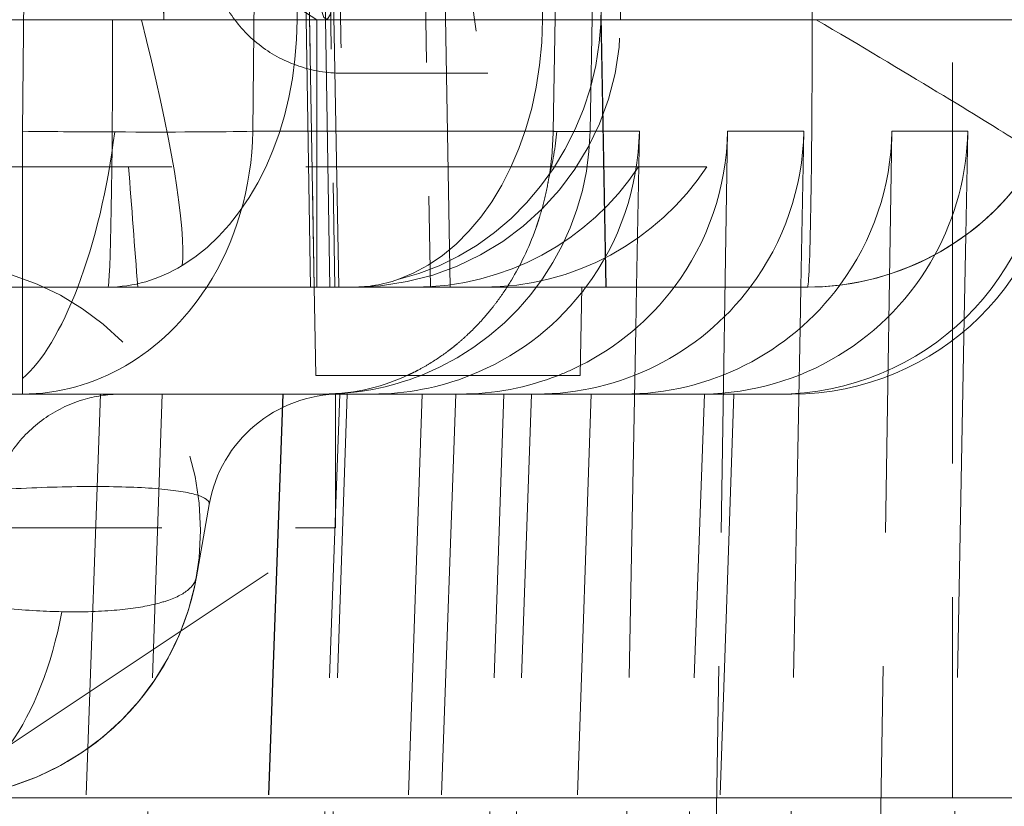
# Model space of a CAD drawing. Header units: millimetres. Extents: x -8.5 to 8.5, y 0 to 12.5.
# Tile 21 of 26: x 3 to 6.7, y 1.5 to 4.5. Entities that reach past the tile are written whole.
import ezdxf

# ---------------------------------------------------------------- set-up
doc = ezdxf.new("R2010")
doc.units = ezdxf.units.MM
doc.header["$LTSCALE"] = 10
doc.linetypes.add('ALLCAD_Strich', pattern=[0.2, 0.15, -0.05])
doc.layers.add('BESCH_KONT_verb_schn_grun_2d', color=10, linetype='Continuous')

msp = doc.modelspace()

# ---------------------------------------------------------------- linework, layer by layer
at = {"layer": 'BESCH_KONT_verb_schn_grun_2d', "linetype": 'ALLCAD_Strich', "lineweight": 0}
for p, q in [((2.979, 4.0425), (3.0413, 10.3)), ((3.84, 4.0425), (3.9023, 10.3)), ((4.9631, 4.0425), (5.0713, 10.3)), ((5.1013, 4.0425), (5.2094, 10.3)), ((6.4571, 10.3), (6.4571, 1.55)), ((4.1614, 3.46), (4.106, 6.5179)), ((5.1058, 6.4764), (5.1605, 3.46)), ((5.1613, 3.46), (5.1065, 6.4779)), ((5.2151, 4.46), (5.2151, 6.2446)), ((4.923, 4.46), (4.923, 6.2162)), ((3.316, 6.1648), (3.316, 4.46)), ((4.0056, 4.46), (4.0056, 6.1772)), ((4.578, 3.46), (4.5362, 5.8765)), ((4.0285, 5.838), (4.07, 3.46)), ((4.07, 3.46), (4.0285, 5.838)), ((4.1277, 3.46), (4.0911, 5.8279)), ((4.1117, 5.8496), (4.147, 3.46)), ((4.4633, 5.7997), (4.5045, 3.46)), ((4.08, 4.46), (2.55, 5.46)), ((2.55, 5.46), (4.08, 4.46)), ((4.0562, 3.46), (4.0294, 5.0593)), ((4.08, 3.46), (4.08, 4.46)), ((4.1723, 4.26), (4.7187, 4.26)), ((-2.979, 4.0425), (2.979, 4.0425)), ((3.84, 4.0425), (4.9631, 4.0425)), ((5.2859, 4.0425), (5.1013, 4.0425)), ((5.275, 3.46), (5.2859, 4.0425)), ((5.6154, 4.0425), (5.55, 0)), ((5.9006, 4.0425), (5.6154, 4.0425)), ((5.8897, 3.46), (5.9006, 4.0425)), ((6.2302, 4.0425), (6.1646, 0)), ((6.5135, 4.0425), (6.2302, 4.0425)), ((6.5062, 3.6539), (6.5135, 4.0425)), ((5.5379, 3.91), (3.3757, 3.91)), ((6.4379, 0), (6.5004, 3.3408)), ((5.2103, 0), (5.2721, 3.3053)), ((5.825, 0), (5.8868, 3.306)), ((3.2705, 3.06), (3.1604, 0)), ((3.271, 3.06), (3.1609, 0)), ((3.3972, 0), (3.5007, 3.06)), ((3.9531, 3.06), (3.8427, 0)), ((3.9537, 3.06), (3.8433, 0)), ((4.0553, 0), (4.1654, 3.06)), ((4.0898, 0), (4.1933, 3.06)), ((4.15, 2.56), (4.15, 3.06)), ((4.4733, 3.06), (4.3699, 0)), ((4.5992, 3.06), (4.4892, 0)), ((4.5997, 3.06), (4.4897, 0)), ((4.6751, 0), (4.7791, 3.06)), ((4.7724, 0), (4.8827, 3.06)), ((5.1049, 3.06), (5.0014, 0)), ((5.4189, 0), (5.5289, 3.06)), ((5.6389, 3.06), (5.5349, 0)), ((0, 2.56), (4.15, 2.56)), ((2.65, 1.56), (4.15, 2.56))]:
    msp.add_line(p, q, dxfattribs=at)
at = {"layer": 'BESCH_KONT_verb_schn_grun_2d', "linetype": 'Continuous', "lineweight": 0}
for p, q in [((5.9319, 4.46), (5.9319, 8.0876)), ((-3.15, 4.46), (5.9319, 4.46)), ((5.9319, 4.46), (5.9472, 4.46)), ((5.9472, 4.46), (6.7177, 4.46)), ((6.5004, 3.3408), (6.5062, 3.6539)), ((-3.15, 3.46), (5.9144, 3.46)), ((4.07, 3.46), (4.0758, 3.13)), ((4.0758, 3.13), (4.07, 3.46)), ((5.0642, 3.13), (5.07, 3.46)), ((5.2721, 3.3053), (5.275, 3.46)), ((5.8868, 3.306), (5.8897, 3.46)), ((5.0642, 3.13), (4.0758, 3.13)), ((4.1695, 3.06), (5.8557, 3.06)), ((5.5289, 3.06), (5.5289, 3.0601)), ((3.6771, 2.6468), (3.6295, 2.3764)), ((2.6446, 1.55), (8.0001, 1.55))]:
    msp.add_line(p, q, dxfattribs=at)
at = {"layer": 'BESCH_KONT_verb_schn_grun_2d', "linetype": 'ALLCAD_Strich', "lineweight": 0}
msp.add_circle((2.6446, 2.55), 1, dxfattribs=at)
at = {"layer": 'BESCH_KONT_verb_schn_grun_2d', "linetype": 'Continuous', "lineweight": 0}
for centre, radius, start, end in [((5.9144, 4.46), 1, 270, 320.368), ((4.1695, 2.56), 0.5, 90, 170), ((2.6446, 2.55), 1, 270, 350)]:
    msp.add_arc(centre, radius, start, end, dxfattribs=at)
at = {"layer": 'BESCH_KONT_verb_schn_grun_2d', "linetype": 'ALLCAD_Strich', "lineweight": 0}
msp.add_arc((3.3495, 2.56), 0.5, 89.9999, 105.745, dxfattribs=at)
for centre, major_axis, ratio, start_param, end_param in [((4.6541, 7.96), (-0.0647, 3.7), 0.03867, -4.126722, -2.077859), ((4.0545, 7.96), (-0.0612, 3.5), 0.03867, -3.736175, -2.344383), ((3.2985, 4.46), (0.2549, -0.967), 0.120885, 0.283241, 1.53894), ((4.2159, 4.46), (0, -1), 0.999253, 0, 1.570796), ((2.979, 4.06), (1, -0.01), 0.017452, -1.570622, -1.218715), ((2.979, 4.06), (1, -0.01), 0.017452, -1.218715, -0.533319), ((2.979, 4.06), (0, 1), 0.861124, -2.214297, -1.58825), ((4.1021, 4.06), (0, -1), 0.999323, 0.376383, 1.553343), ((4.1021, 4.06), (0.9999, -0.0173), 0.005063, -0.533237, -0.504719), ((4.1021, 4.06), (0.9999, -0.0173), 0.005063, -0.504719, -0.036787), ((5.9144, 4.46), (0, -1), 0.999253, 0, 1.038146), ((4.7014, 4.46), (-0.8627, 0.5081), 0.998458, 2.103716, 3.092149)]:
    msp.add_ellipse(centre, major_axis=major_axis, ratio=ratio, start_param=start_param, end_param=end_param, dxfattribs=at)
at = {"layer": 'BESCH_KONT_verb_schn_grun_2d', "linetype": 'ALLCAD_Strich', "lineweight": 0, "extrusion": (0, 0, -1)}
for centre, major_axis, ratio, start_param, end_param in [((3.2985, 4.46), (0, -1), 0.017452, -1.570796, 0), ((3.2985, 4.46), (0, -1), 0.707107, -1.570796, -0.403164), ((4.2159, 4.46), (-0.2425, -0.9702), 0.922407, -1.797402, -0.444873), ((4.2159, 4.46), (0, -1), 0.707107, -1.570796, -0.237272), ((2.979, 4.06), (-0.1311, -0.9914), 0.344408, -1.596327, -0.96704), ((4.1021, 4.06), (-0.3185, -0.9479), 0.865405, -1.835999, -1.657974), ((4.2892, 4.06), (0.1915, 0.9816), 0.99657, 1.396181, 2.022229), ((4.6139, 4.06), (0.9472, -0.3265), 0.997917, -0.315174, 0.310874), ((4.9027, 4.06), (0.2943, 0.9559), 0.997713, 1.290204, 1.916252), ((5.2264, 4.06), (0.9913, -0.1595), 0.995898, -0.142718, 0.47412), ((5.5155, 4.06), (0.2943, 0.9559), 0.997713, 1.290204, 1.772426), ((4.4476, 4.46), (-0.8627, -0.5081), 0.998458, -2.026308, -1.037876), ((3.2985, 4.46), (0, -1), 0.707107, -0.403164, 0), ((4.2159, 4.46), (0, -1), 0.707107, -0.237272, 0), ((4.2892, 4.06), (0.1915, 0.9816), 0.99657, 2.048931, 2.573141), ((4.6139, 4.06), (0.9472, -0.3265), 0.997917, 0.772459, 0.861785)]:
    msp.add_ellipse(centre, major_axis=major_axis, ratio=ratio, start_param=start_param, end_param=end_param, dxfattribs=at)
at = {"layer": 'BESCH_KONT_verb_schn_grun_2d', "linetype": 'Continuous', "lineweight": 0}
for centre, major_axis, ratio, start_param, end_param in [((5.9144, 4.46), (0, -1), 0.017452, 0, 1.570796), ((5.9144, 4.46), (-0.8616, 0.5076), 0.016638, -2.716812, -1.599029), ((2.979, 4.06), (0, -1), 0.861124, 0, 0.927295), ((4.1021, 4.06), (0, -1), 0.999323, 0, 0.376383), ((2.9794, 4.06), (-0.0004, -1), 0.00007, -0.343126, -0.000762)]:
    msp.add_ellipse(centre, major_axis=major_axis, ratio=ratio, start_param=start_param, end_param=end_param, dxfattribs=at)
at = {"layer": 'BESCH_KONT_verb_schn_grun_2d', "linetype": 'Continuous', "lineweight": 0, "extrusion": (0, 0, -1)}
for centre, major_axis, ratio, start_param, end_param in [((5.8005, 4.06), (1, -0.1093), 0.994012, -0.092039, 1.461304), ((5.855, 4.06), (0.9296, -0.3706), 0.999067, -0.362255, 1.191088), ((5.5155, 4.06), (0.2943, 0.9559), 0.997713, 1.772426, 2.828881), ((5.2264, 4.06), (0.9913, -0.1595), 0.995898, 0.47412, 1.410625), ((2.979, 4.06), (-0.1311, -0.9914), 0.344408, -0.96704, -0.366508), ((4.9027, 4.06), (0.2943, 0.9559), 0.997713, 1.916252, 2.843547), ((4.6139, 4.06), (0.9472, -0.3265), 0.997917, 0.310874, 0.772459), ((4.2892, 4.06), (0.1915, 0.9816), 0.99657, 2.022229, 2.048931), ((4.2892, 4.06), (0.1915, 0.9816), 0.99657, 2.573141, 2.949524), ((4.6139, 4.06), (0.9472, -0.3265), 0.997917, 0.861785, 1.238169), ((5.6724, 5.1582), (0.2963, 2.0885), 0.681094, 3.035135, 3.045261), ((2.6446, 2.55), (-0.0338, -0.9994), 0.513395, -1.279119, -0.045141)]:
    msp.add_ellipse(centre, major_axis=major_axis, ratio=ratio, start_param=start_param, end_param=end_param, dxfattribs=at)
at = {"layer": 'BESCH_KONT_verb_schn_grun_2d', "linetype": 'ALLCAD_Strich', "lineweight": 0}
for points, knots in [([(4.1455, 6.1654), (4.1479, 6.0034), (4.1502, 5.85), (4.1522, 5.7066), (4.154, 5.5818), (4.1557, 5.4646), (4.1573, 5.3553), (4.1581, 5.3006), (4.1588, 5.2479), (4.1595, 5.1972), (4.1619, 5.0327), (4.1639, 4.8897), (4.1656, 4.769), (4.1656, 4.7671), (4.1656, 4.7652), (4.1657, 4.7633), (4.1674, 4.639), (4.1688, 4.5386), (4.1699, 4.4613), (4.1702, 4.4398), (4.1704, 4.4201), (4.1707, 4.4021), (4.1714, 4.3524), (4.1718, 4.3163), (4.1721, 4.2929), (4.1723, 4.2776), (4.1724, 4.2677), (4.1724, 4.2631), (4.1724, 4.2579), (4.1723, 4.2592), (4.172, 4.2675), (4.1716, 4.2828), (4.1709, 4.3215), (4.1697, 4.386), (4.1687, 4.444), (4.1673, 4.5228), (4.1657, 4.6232), (4.1656, 4.6308), (4.1654, 4.6385), (4.1653, 4.6464), (4.1636, 4.7525), (4.1615, 4.8814), (4.1592, 5.0326), (4.1586, 5.0712), (4.1579, 5.1112), (4.1573, 5.1526), (4.1556, 5.2613), (4.1538, 5.3799), (4.1518, 5.5078), (4.1499, 5.6339), (4.1478, 5.7692), (4.1455, 5.9127)], [0.0000001, 0.0000001, 0.0000001, 0.0000001, 0.0668669, 0.0668669, 0.0668669, 0.125, 0.125, 0.125, 0.1540743, 0.1540743, 0.1540743, 0.2485105, 0.2485105, 0.2485105, 0.25, 0.25, 0.25, 0.3477439, 0.3477439, 0.3477439, 0.375, 0.375, 0.375, 0.4504318, 0.4504318, 0.4504318, 0.5, 0.5, 0.5, 0.5558863, 0.5558863, 0.5558863, 0.6581018, 0.6581018, 0.6581018, 0.75, 0.75, 0.75, 0.7569398, 0.7569398, 0.7569398, 0.8510257, 0.8510257, 0.8510257, 0.875, 0.875, 0.875, 0.9379295, 0.9379295, 0.9379295, 0.9999998, 0.9999998, 0.9999998, 0.9999998]), ([(4.1723, 4.26), (4.1183, 4.26), (4.0636, 4.269), (3.9621, 4.3033), (3.914, 4.3287), (3.8291, 4.3925), (3.7914, 4.4318), (3.731, 4.5191), (3.7075, 4.5683), (3.6853, 4.6438), (3.6799, 4.6697), (3.676, 4.6992), (3.6754, 4.7044), (3.6746, 4.7124), (3.6743, 4.7155), (3.6737, 4.722), (3.6735, 4.7252), (3.6732, 4.7304), (3.6731, 4.7324), (3.6728, 4.7369), (3.6728, 4.7388), (3.6725, 4.744), (3.6725, 4.7462), (3.6722, 4.7548), (3.672, 4.7608), (3.6712, 4.795), (3.6703, 4.8395), (3.6669, 5.0133), (3.6637, 5.1827), (3.6569, 5.5539), (3.6536, 5.736), (3.65, 5.9365)], [0, 0, 0, 0, 0.162082, 0.162082, 0.321305, 0.321305, 0.480629, 0.480629, 0.639918, 0.639918, 0.717126, 0.717126, 0.734005, 0.734005, 0.745623, 0.745623, 0.761936, 0.761936, 0.779053, 0.779053, 0.808012, 0.808012, 0.877408, 0.877408, 1.085376, 1.085376, 1.711953, 1.711953, 2.783801, 2.783801, 3.558254, 3.558254, 3.558254, 3.558254]), ([(3.4938, 5.5162), (3.4983, 5.1998), (3.5017, 4.9426), (3.504, 4.7627), (3.5063, 4.5829), (3.5074, 4.4805), (3.5074, 4.4628), (3.5074, 4.4451), (3.5063, 4.5121), (3.504, 4.6591), (3.5017, 4.8061), (3.4983, 5.033), (3.4937, 5.3239)], [0.0000002, 0.0000002, 0.0000002, 0.0000002, 0.25, 0.25, 0.25, 0.5, 0.5, 0.5, 0.75, 0.75, 0.75, 0.9999996, 0.9999996, 0.9999996, 0.9999996]), ([(2.979, 4.0425), (2.979, 3.9717), (2.9788, 3.9055), (2.9788, 3.8448), (2.9789, 3.8144), (2.9789, 3.7855), (2.9789, 3.7579), (2.9789, 3.7441), (2.979, 3.7306), (2.979, 3.7175), (2.979, 3.711), (2.979, 3.7045), (2.979, 3.6982), (2.979, 3.695), (2.979, 3.6918), (2.979, 3.6887), (2.979, 3.6855), (2.979, 3.6836), (2.979, 3.6793), (2.979, 3.6101), (2.9789, 3.5481), (2.9789, 3.493), (2.9789, 3.4817), (2.9789, 3.4707), (2.9789, 3.46)], [0, 0, 0, 0, 0.125, 0.125, 0.125, 0.1875, 0.1875, 0.1875, 0.21875, 0.21875, 0.21875, 0.234375, 0.234375, 0.234375, 0.2421875, 0.2421875, 0.2421875, 0.25, 0.25, 0.25, 0.375, 0.375, 0.375, 0.4005812, 0.4005812, 0.4005812, 0.4005812]), ([(3.3757, 3.91), (3.2825, 3.91), (3.1818, 3.91), (2.968, 3.91), (2.8554, 3.91), (2.7386, 3.91)], [0.000001, 0.000001, 0.000001, 0.000001, 0.03733627, 0.03733627, 0.0746715, 0.0746715, 0.0746715, 0.0746715]), ([(4.9471, 3.8679), (4.9454, 3.8579), (4.9436, 3.848), (4.9417, 3.8384), (4.9358, 3.8081), (4.929, 3.7797), (4.9216, 3.7532), (4.918, 3.7399), (4.9142, 3.7272), (4.9103, 3.7149), (4.9084, 3.7087), (4.9064, 3.7027), (4.9044, 3.6967), (4.9024, 3.6908), (4.9018, 3.6887), (4.8984, 3.6793), (4.8716, 3.6036), (4.8397, 3.5402), (4.8073, 3.4864), (4.7912, 3.4595), (4.7748, 3.4349), (4.758, 3.4119), (4.7496, 3.4005), (4.741, 3.3893), (4.7324, 3.3785), (4.728, 3.3731), (4.7236, 3.3678), (4.7192, 3.3625), (4.7147, 3.3572), (4.7111, 3.3529), (4.7057, 3.3467), (4.684, 3.322), (4.663, 3.3002), (4.6407, 3.2795), (4.6296, 3.2692), (4.6182, 3.2591), (4.6063, 3.2492), (4.6003, 3.2442), (4.5942, 3.2393), (4.588, 3.2343), (4.5818, 3.2294), (4.5745, 3.2238), (4.5689, 3.2196), (4.5465, 3.2029), (4.5231, 3.187), (4.4978, 3.1718), (4.4851, 3.1642), (4.472, 3.1568), (4.4584, 3.1496), (4.4516, 3.146), (4.4447, 3.1425), (4.4376, 3.139), (4.4341, 3.1373), (4.4305, 3.1356), (4.4269, 3.1339), (4.4244, 3.1326), (4.4212, 3.1312), (4.4186, 3.13)], [0.1050854, 0.1050854, 0.1050854, 0.1050854, 0.125, 0.125, 0.125, 0.1875, 0.1875, 0.1875, 0.21875, 0.21875, 0.21875, 0.234375, 0.234375, 0.234375, 0.25, 0.25, 0.25, 0.375, 0.375, 0.375, 0.4375, 0.4375, 0.4375, 0.46875, 0.46875, 0.46875, 0.484375, 0.484375, 0.484375, 0.5, 0.5, 0.5, 0.5625, 0.5625, 0.5625, 0.59375, 0.59375, 0.59375, 0.609375, 0.609375, 0.609375, 0.625, 0.625, 0.625, 0.6875, 0.6875, 0.6875, 0.71875, 0.71875, 0.71875, 0.734375, 0.734375, 0.734375, 0.7421875, 0.7421875, 0.7421875, 0.7477671, 0.7477671, 0.7477671, 0.7477671]), ([(3.3494, 3.06), (3.3494, 3.06), (3.3494, 3.06), (3.3494, 3.06), (3.3494, 3.06), (3.3493, 3.06), (3.3493, 3.06), (3.3489, 3.06), (3.3489, 3.06), (3.3487, 3.06), (3.3487, 3.06), (3.3485, 3.06), (3.3484, 3.06), (3.3481, 3.06), (3.3478, 3.06), (3.3466, 3.06), (3.3456, 3.06), (3.3406, 3.0599), (3.3367, 3.0599), (3.3254, 3.0595), (3.3182, 3.0591), (3.3109, 3.0585)], [0.61943357, 0.61943357, 0.61943357, 0.61943357, 0.62179586, 0.62179586, 0.62661323, 0.62661323, 0.62958973, 0.62958973, 0.62996163, 0.62996163, 0.63033488, 0.63033488, 0.63070868, 0.63070868, 0.6314616, 0.6314616, 0.63446222, 0.63446222, 0.64633161, 0.64633161, 0.66821874, 0.66821874, 0.66821874, 0.66821874]), ([(3.2139, 3.0412), (3.1619, 3.0266), (3.1116, 3.0031), (3.0232, 2.9426), (2.9838, 2.905), (2.9195, 2.8205), (2.8938, 2.7725), (2.8682, 2.6977), (2.8617, 2.6724), (2.8571, 2.6468)], [0, 0, 0, 0, 0.16211, 0.16211, 0.3213278, 0.3213278, 0.4806495, 0.4806495, 0.5585693, 0.5585693, 0.5585693, 0.5585693])]:
    msp.add_open_spline(points, degree=3, knots=knots, dxfattribs=at)
for points in [[(4.9631, 4.0425), (4.9622, 3.9794), (4.9561, 3.9209), (4.9471, 3.8679)], [(3.4098, 3.46), (3.3986, 3.61), (3.3872, 3.76), (3.3757, 3.91)]]:
    msp.add_open_spline(points, degree=3, dxfattribs=at)
at = {"layer": 'BESCH_KONT_verb_schn_grun_2d', "linetype": 'Continuous', "lineweight": 0}
for points, knots in [([(2.9789, 3.46), (2.9789, 3.4445), (2.9789, 3.4296), (2.9789, 3.4152), (2.9789, 3.4031), (2.979, 3.3913), (2.979, 3.3799), (2.979, 3.3742), (2.979, 3.3686), (2.979, 3.3631), (2.979, 3.3575), (2.979, 3.353), (2.979, 3.3467), (2.979, 3.2967), (2.9795, 3.2552), (2.9795, 3.2195), (2.9796, 3.2017), (2.9795, 3.1853), (2.9793, 3.1702), (2.9792, 3.1627), (2.9792, 3.1555), (2.9791, 3.1486), (2.979, 3.1417), (2.979, 3.1343), (2.979, 3.1288), (2.979, 3.1252), (2.979, 3.1216), (2.979, 3.1183)], [0.4005812, 0.4005812, 0.4005812, 0.4005812, 0.4375, 0.4375, 0.4375, 0.46875, 0.46875, 0.46875, 0.484375, 0.484375, 0.484375, 0.5, 0.5, 0.5, 0.625, 0.625, 0.625, 0.6875, 0.6875, 0.6875, 0.71875, 0.71875, 0.71875, 0.75, 0.75, 0.75, 0.7706984, 0.7706984, 0.7706984, 0.7706984]), ([(4.4186, 3.13), (4.4176, 3.1295), (4.4167, 3.1291), (4.416, 3.1288), (4.3373, 3.093), (4.2325, 3.06), (4.1021, 3.06)], [0.7477671, 0.7477671, 0.7477671, 0.7477671, 0.75, 0.75, 0.75, 1, 1, 1, 1]), ([(2.6808, 3.06), (2.6815, 3.06), (2.6888, 3.06), (2.6961, 3.06), (2.7095, 3.06), (2.7148, 3.06), (2.7883, 3.06), (2.8853, 3.06), (2.9808, 3.06), (3.0441, 3.06), (3.0739, 3.06), (3.2394, 3.06), (3.3631, 3.06), (3.4814, 3.06), (3.4821, 3.06), (3.4828, 3.06)], [0.2336085, 0.2336085, 0.2336085, 0.2336085, 0.234375, 0.2421875, 0.2421875, 0.25, 0.25, 0.3125, 0.34375, 0.34375, 0.375, 0.375, 0.5, 0.5, 0.5007652, 0.5007652, 0.5007652, 0.5007652]), ([(3.3456, 3.06), (3.3475, 3.06), (3.3487, 3.06), (3.3493, 3.06), (3.3494, 3.06), (3.3494, 3.06)], [0.52014021, 0.52014021, 0.52014021, 0.52014021, 0.59953888, 0.59953888, 0.61943357, 0.61943357, 0.61943357, 0.61943357]), ([(3.4828, 3.06), (3.6138, 3.06), (3.7327, 3.06), (3.8891, 3.06), (3.9409, 3.06), (3.9849, 3.06)], [0, 0, 0, 0, 0.4628084, 0.4628084, 0.7380825, 0.7380825, 0.7380825, 0.7380825]), ([(3.9849, 3.06), (3.9887, 3.06), (3.9965, 3.06), (4.0041, 3.06), (4.0117, 3.06), (4.0161, 3.06), (4.1193, 3.06), (4.1694, 3.06), (4.1695, 3.06)], [0.72697, 0.72697, 0.72697, 0.72697, 0.734375, 0.7421875, 0.7421875, 0.75, 0.75, 1, 1, 1, 1]), ([(2.2971, 2.6468), (2.3321, 2.6515), (2.408, 2.6609), (2.5323, 2.6746), (2.6716, 2.6877), (2.822, 2.6993), (2.9771, 2.7081), (3.1296, 2.7135), (3.2723, 2.7149), (3.3985, 2.712), (3.5032, 2.7052), (3.583, 2.6949), (3.6373, 2.6821), (3.668, 2.668), (3.6774, 2.656), (3.6775, 2.6489), (3.6771, 2.6468)], [0.0428634, 0.0428634, 0.0428634, 0.0428634, 0.0936919, 0.1506608, 0.2132398, 0.2804159, 0.3509934, 0.4237035, 0.4974559, 0.5715365, 0.6450984, 0.716842, 0.7852721, 0.8489647, 0.9066907, 0.9294847, 0.9294847, 0.9294847, 0.9294847]), ([(3.1264, 2.246), (3.1118, 2.2463), (3.0966, 2.2467), (3.0809, 2.2473), (3.0487, 2.2486), (3.0141, 2.2505), (2.9768, 2.2531), (2.9396, 2.2558), (2.8998, 2.2592), (2.8575, 2.2636), (2.8363, 2.2658), (2.8146, 2.2683), (2.7922, 2.2711), (2.7811, 2.2724), (2.7697, 2.2739), (2.7583, 2.2754), (2.7526, 2.2762), (2.7463, 2.277), (2.7403, 2.2778), (2.7343, 2.2787), (2.7285, 2.2795), (2.7236, 2.2802), (2.6844, 2.2858), (2.6446, 2.292), (2.6044, 2.299), (2.5843, 2.3025), (2.5636, 2.3063), (2.5432, 2.3102), (2.5228, 2.3141), (2.5025, 2.3183), (2.4833, 2.3224), (2.4449, 2.3307), (2.4068, 2.3392), (2.3693, 2.3482), (2.3318, 2.3571), (2.2949, 2.3665), (2.2591, 2.3764)], [0.5318995, 0.5318995, 0.5318995, 0.5318995, 0.5625, 0.5625, 0.5625, 0.625, 0.625, 0.625, 0.6875, 0.6875, 0.6875, 0.71875, 0.71875, 0.71875, 0.734375, 0.734375, 0.734375, 0.7421875, 0.7421875, 0.7421875, 0.75, 0.75, 0.75, 0.8125, 0.8125, 0.8125, 0.84375, 0.84375, 0.84375, 0.875, 0.875, 0.875, 0.9375, 0.9375, 0.9375, 1, 1, 1, 1]), ([(3.6295, 2.3764), (3.6286, 2.3713), (3.6271, 2.3664), (3.6251, 2.3617), (3.623, 2.357), (3.6204, 2.3524), (3.6173, 2.348), (3.6142, 2.3435), (3.6105, 2.3392), (3.6062, 2.3349), (3.6019, 2.3307), (3.597, 2.3265), (3.5915, 2.3224), (3.5803, 2.3142), (3.567, 2.3066), (3.5513, 2.2995), (3.5435, 2.296), (3.535, 2.2927), (3.526, 2.2895), (3.5214, 2.2878), (3.5168, 2.2863), (3.5119, 2.2847), (3.507, 2.2832), (3.5013, 2.2815), (3.4968, 2.2802), (3.4789, 2.2751), (3.459, 2.2705), (3.4368, 2.2663), (3.4147, 2.2622), (3.3904, 2.2586), (3.3635, 2.2556), (3.3366, 2.2525), (3.3071, 2.25), (3.2749, 2.2483), (3.2589, 2.2474), (3.2421, 2.2467), (3.2246, 2.2462), (3.2159, 2.246), (3.2069, 2.2458), (3.1978, 2.2457), (3.1933, 2.2456), (3.1887, 2.2456), (3.1841, 2.2456), (3.1794, 2.2455), (3.1735, 2.2455), (3.17, 2.2455), (3.1561, 2.2455), (3.1415, 2.2457), (3.1264, 2.246)], [0, 0, 0, 0, 0.03125, 0.03125, 0.03125, 0.0625, 0.0625, 0.0625, 0.09375, 0.09375, 0.09375, 0.125, 0.125, 0.125, 0.1875, 0.1875, 0.1875, 0.21875, 0.21875, 0.21875, 0.234375, 0.234375, 0.234375, 0.25, 0.25, 0.25, 0.3125, 0.3125, 0.3125, 0.375, 0.375, 0.375, 0.4375, 0.4375, 0.4375, 0.46875, 0.46875, 0.46875, 0.484375, 0.484375, 0.484375, 0.4921875, 0.4921875, 0.4921875, 0.5, 0.5, 0.5, 0.5318995, 0.5318995, 0.5318995, 0.5318995])]:
    msp.add_open_spline(points, degree=3, knots=knots, dxfattribs=at)

doc.saveas('drawing.dxf')
